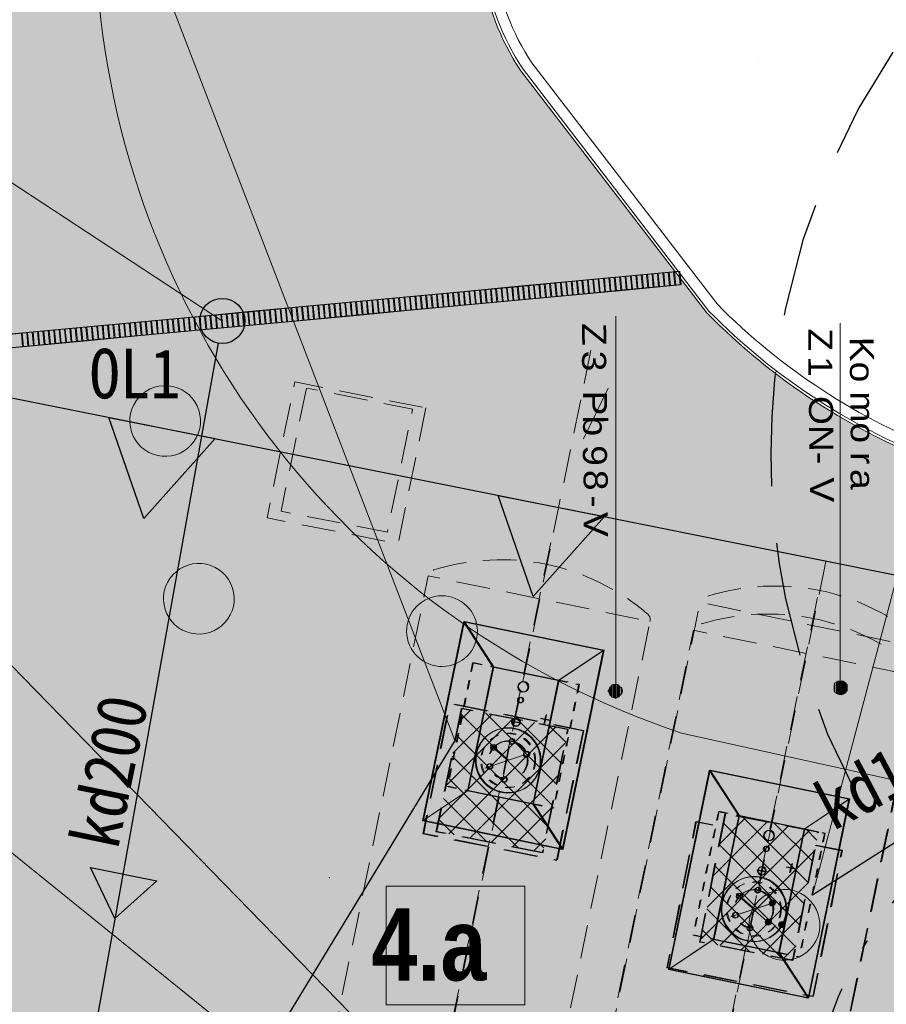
# Model space of a CAD drawing. Header units: metres. Extents: x -94 to 293, y -795 to -637.
# Tile 30 of 48: x 23 to 33, y -692 to -682. Entities that reach past the tile are written whole.
import ezdxf
from ezdxf.lldxf.tags import DXFTag
from ezdxf.xclip import XClip

# ---------------------------------------------------------------- set-up
doc = ezdxf.new("R2010")
doc.units = ezdxf.units.M
doc.header["$MEASUREMENT"] = 0
doc.header["$XCLIPFRAME"] = 0
for name, pattern in [('DASHDOT', [1, 0.5, -0.25, 0, -0.25]), ('DASHED', [0.01905, 0.0127, -0.00635]), ('Krawędzie ukryte drobniejsze kopia', [0.5625, 0.375, -0.1875])]:
    doc.linetypes.add(name, pattern=pattern)
for name, color, linetype, lineweight in [('0_Nr_pióra__1', 7, 'Continuous', 13), ('0_Nr_pióra__101', 7, 'Continuous', 5), ('0_Nr_pióra__16', 7, 'Continuous', 13), ('0_Nr_pióra__244', 7, 'Continuous', 20), ('__TECHNOLOGIA_100_Nr_pióra__1', 7, 'Continuous', 13), ('__TECHNOLOGIA_100_Nr_pióra__7', 7, 'Continuous', 13), ('__TECHNOLOGIA_100_Nr_pióra__9', 7, 'Continuous', 13), ('Mapa Poniatowa - do zatwierdzenia (3)_39_0_Nr_pióra__1', 7, 'Continuous', 13), ('ODLEGŁOŚCI BEZPIECZNE OD LPG', 1, 'DASHED', 30), ('ODLEGŁOŚCI BEZPIECZNE OD PALIW PŁYNNYCH', 30, 'DASHDOT', 30), ('PZT - strefy zagrożenia wybuchem_Nr_pióra__239', 6, 'Continuous', 13), ('PZT DRZEWA DO USUNIĘCIA _Nr_pióra__244', 7, 'Continuous', 20), ('PZT elementy dodatkowe_Nr_pióra__1', 7, 'Continuous', 13), ('PZT elementy dodatkowe_Nr_pióra__101', 7, 'Continuous', 5), ('PZT_Nr_pióra__1', 7, 'Continuous', 13), ('PZT_Nr_pióra__101', 7, 'Continuous', 5), ('PZT_Nr_pióra__176', 7, 'Continuous', 5), ('PZT_Nr_pióra__18', 9, 'Continuous', 13), ('PZT_Nr_pióra__21', 7, 'Continuous', 25), ('PZT_Nr_pióra__98', 154, 'Continuous', 13)]:
    doc.layers.add(name, color=color, linetype=linetype, lineweight=lineweight)
for name, color, linetype, lineweight, true_color in [('0_Nr_pióra__140', 7, 'Continuous', 13, 0x7e20ff), ('_e_elektryka_Nr_pióra__218', 7, 'Continuous', 15, 0xd90005), ('PZT DRZEWA DO USUNIĘCIA _Nr_pióra__220', 7, 'Continuous', 5, 0xd90005), ('PZT_i_KD', 7, 'Continuous', 30, 0x136734), ('PZT_Nr_pióra__201', 7, 'Continuous', 5, 0x595959)]:
    doc.layers.add(name, color=color, linetype=linetype, lineweight=lineweight, true_color=true_color)
doc.layers.add('IS_Węzeł_sieci_kanalizacyjnej_-_opisy', color=7, linetype='Continuous')
doc.layers.add('PZT MDCP', color=7, linetype='Continuous')
doc.styles.add('GENERATED_STYLE_3', font='txt')
doc.styles.add('GENERATED_STYLE_5', font='txt')
doc.styles.add('GENERATED_STYLE_9', font='msgothic.ttc')
tags = doc.linetypes.add('SOLID', pattern=[10, 10, 0]).pattern_tags.tags
tags[6:7] = [DXFTag(74, 4), DXFTag(75, 0), DXFTag(340, '0'), DXFTag(46, 0.0), DXFTag(50, 0.0), DXFTag(44, 0.0), DXFTag(45, 0.0)]
tags[4:5] = [DXFTag(74, 4), DXFTag(75, 0), DXFTag(340, '0'), DXFTag(46, 0.0), DXFTag(50, 0.0), DXFTag(44, 0.0), DXFTag(45, 0.0)]
doc.linetypes.add('Strzałki kopia', pattern='A,0,[1,PZT_dwg_01_20261.Shx,S=0.015873,R=0,X=0,Y=0],-2.5,0', length=2.5)
doc.dimstyles.new('GENERATED_STYLE__3', dxfattribs={"dimtxt": 0.18, "dimasz": 0.456, "dimexe": 0.18, "dimexo": 0.0625, "dimgap": 0.09, "dimtad": 0, "dimtih": 1, "dimtoh": 1, "dimdec": 4, "dimzin": 0, "dimdsep": 46, "dimcen": 0.09, "dimadec": 0, "dimazin": 0, "dimtfac": 1, "dimtdec": 4, "dimtmove": 0, "dimatfit": 3, "dimldrblk": 'ARROWHEAD_3', "dimfxl": 1, "dimtolj": 1, "dimtzin": 0, "dimarcsym": 0})
picture_1 = doc.add_image_def('image1.tif', size_in_pixel=(3509, 6496))
pattern_1 = [(45, (0.00959, 0.00436), (-0.141421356, 0.141421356), []), (135, (0.00959, 0.00436), (0.141421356, 0.141421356), [])]

# ---------------------------------------------------------------- blocks, each defined once
blk = doc.blocks.new('Rysunek_1_39', base_point=(43.899, -710.766))
at = {"layer": 'Mapa Poniatowa - do zatwierdzenia (3)_39_0_Nr_pióra__1'}
image = blk.add_image(picture_1, insert=(-93.597, -636.506), size_in_units=(148.519, 274.99), rotation=-90, dxfattribs=at)
image.set_boundary_path([(-0.5, -0.5), (3508.5, 6495.5)])
blk = doc.blocks.new('Etykieta_4', base_point=(28.203, -692.48))
at = {"layer": '0_Nr_pióra__140', "linetype": 'Continuous'}
for p, q in [((28.971, -691.16), (27.435, -691.16)), ((27.435, -691.16), (27.435, -692.478)), ((28.971, -692.478), (28.971, -691.16)), ((27.435, -692.478), (28.971, -692.478))]:
    blk.add_line(p, q, dxfattribs=at)
at = {"layer": '0_Nr_pióra__140', "insert": (28.203, -691.407), "char_height": 0.8, "attachment_point": 2, "style": 'GENERATED_STYLE_5'}
blk.add_mtext('\\A1;{\\pt0,140;\\fArial Narrow|b1|i0|c238|p34;4.a \\fArial Narrow|b1|i0|c238|p34;\\A1{\\H.66x;\\S^  ;}\\fArial Narrow|b1|i0|c238|p34;\\fArial Narrow|b1|i0|c238|p34;\\A1{\\H.66x;\\S^  ;}\\fArial Narrow|b1|i0|c238|p34;\\fArial Narrow|b1|i0|c238|p34;\\fArial Narrow|b1|i0|c238|p34;\\fArial Narrow|b1|i0|c238|p34;\\fArial Narrow|b1|i0|c238|p34;\\fArial Narrow|b1|i0|c238|p34;\\fArial Narrow|b1|i0|c238|p34;\\fArial Narrow|b1|i0|c238|p34;\\fArial Narrow|b1|i0|c238|p34;\\fArial Narrow|b1|i0|c238|p34;\\fArial Narrow|b1|i0|c238|p34;\\fArial Narrow|b1|i0|c238|p34;\\fArial Narrow|b1|i0|c238|p34;\\fArial Narrow|b1|i0|c238|p34;\\fArial Narrow|b1|i0|c238|p34;\\fArial Narrow|b1|i0|c238|p34;\\fArial Narrow|b1|i0|c238|p34;\\fArial Narrow|b1|i0|c238|p34;\\fArial Narrow|b1|i0|c238|p34;\\fArial Narrow|b1|i0|c238|p34;\\fArial Narrow|b1|i0|c238|p34;\\fArial Narrow|b1|i0|c238|p34;\\fArial Narrow|b1|i0|c238|p34;\\fArial Narrow|b1|i0|c238|p34;\\fArial Narrow|b1|i0|c238|p34;\\fArial Narrow|b1|i0|c238|p34;}', dxfattribs=at)
blk = doc.blocks.new('Etykieta_13', base_point=(34.193, -683.779))
at = {"layer": '0_Nr_pióra__101', "linetype": 'Continuous'}
for p, q in [((30.423, -673.046), (28.503, -673.046)), ((28.503, -673.046), (28.503, -674.282)), ((28.503, -673.046), (30.423, -673.046)), ((28.503, -674.282), (28.503, -673.046)), ((30.423, -674.282), (30.423, -673.046)), ((30.423, -673.046), (30.423, -674.282)), ((28.503, -674.282), (30.423, -674.282)), ((30.423, -674.282), (28.503, -674.282)), ((30.423, -674.282), (28.503, -674.282)), ((30.674, -674.282), (30.423, -674.282)), ((34.193, -683.779), (30.674, -674.282)), ((34.193, -683.779), (34.148, -683.298)), ((34.193, -683.779), (33.914, -683.385))]:
    blk.add_line(p, q, dxfattribs=at)
at = {"layer": '0_Nr_pióra__101', "insert": (29.463, -673.278), "char_height": 0.75, "attachment_point": 2, "style": 'GENERATED_STYLE_5'}
blk.add_mtext('\\A1;{\\pt0,101;\\fArial Narrow|b1|i0|c238|p34;i.1.1 \\fArial Narrow|b1|i0|c238|p34;\\A1{\\H.66x;\\S^  ;}\\fArial Narrow|b1|i0|c238|p34;\\fArial Narrow|b1|i0|c238|p34;\\A1{\\H.66x;\\S^  ;}\\fArial Narrow|b1|i0|c238|p34;\\fArial Narrow|b1|i0|c238|p34;\\fArial Narrow|b1|i0|c238|p34;\\fArial Narrow|b1|i0|c238|p34;\\fArial Narrow|b1|i0|c238|p34;\\fArial Narrow|b1|i0|c238|p34;\\fArial Narrow|b1|i0|c238|p34;\\fArial Narrow|b1|i0|c238|p34;\\fArial Narrow|b1|i0|c238|p34;\\fArial Narrow|b1|i0|c238|p34;\\fArial Narrow|b1|i0|c238|p34;\\fArial Narrow|b1|i0|c238|p34;\\fArial Narrow|b1|i0|c238|p34;\\fArial Narrow|b1|i0|c238|p34;\\fArial Narrow|b1|i0|c238|p34;\\fArial Narrow|b1|i0|c238|p34;\\fArial Narrow|b1|i0|c238|p34;\\fArial Narrow|b1|i0|c238|p34;\\fArial Narrow|b1|i0|c238|p34;\\fArial Narrow|b1|i0|c238|p34;\\fArial Narrow|b1|i0|c238|p34;\\fArial Narrow|b1|i0|c238|p34;\\fArial Narrow|b1|i0|c238|p34;\\fArial Narrow|b1|i0|c238|p34;\\fArial Narrow|b1|i0|c238|p34;\\fArial Narrow|b1|i0|c238|p34;}', dxfattribs=at)
blk = doc.blocks.new('ARROWHEAD_3')
at = {"color": 0, "linetype": 'Continuous', "lineweight": 0}
blk.add_line((0, 0), (-1, 0), dxfattribs=at)
at = {"color": 0, "linetype": 'Continuous', "lineweight": 0, "flags": 128}
blk.add_lwpolyline([(-1, 0.2679), (0, 0), (-1, -0.2679)], dxfattribs=at)

msp = doc.modelspace()

# ---------------------------------------------------------------- hatches: boundary and pattern name
at = {"layer": '__TECHNOLOGIA_100_Nr_pióra__1', "linetype": 'Continuous'}
for points in [[(31.738, -691.356, 1), (31.679, -691.343, 1)], [(31.738, -691.356, 1), (31.679, -691.343, 1)], [(31.748, -691.351, 1), (31.688, -691.339, 1)], [(31.695, -691.566, 1), (31.635, -691.554, 1)], [(31.695, -691.566, 1), (31.635, -691.554, 1)], [(31.705, -691.562, 1), (31.645, -691.55, 1)], [(31.842, -691.596, 1), (31.782, -691.584, 1)], [(31.842, -691.596, 1), (31.782, -691.584, 1)], [(31.852, -691.592, 1), (31.792, -691.58, 1)]]:
    msp.add_hatch(color=256, dxfattribs=at).paths.add_polyline_path(points)
at = {"layer": 'PZT - strefy zagrożenia wybuchem_Nr_pióra__239', "linetype": 'Continuous'}
h = msp.add_hatch(dxfattribs=at)
h.set_pattern_fill('Siatka_5x5_ukośna', color=256, scale=0.001, style=0, pattern_type=2)
h.set_pattern_definition(pattern_1)
h.paths.add_polyline_path([(27.995, -690.554), (29.172, -690.786), (29.452, -689.421), (28.275, -689.188)])
h = msp.add_hatch(dxfattribs=at)
h.set_pattern_fill('Siatka_5x5_ukośna', color=256, scale=0.001, style=0, pattern_type=2)
h.set_pattern_definition(pattern_1)
h.paths.add_polyline_path([(30.915, -691.777), (31.945, -691.981), (32.226, -690.558), (31.196, -690.355)])
at = {"layer": 'PZT DRZEWA DO USUNIĘCIA _Nr_pióra__220', "linetype": 'Continuous', "lineweight": 0, "true_color": 0xa20003}
for points in [[(24.611, -686.122, 1), (25.358, -685.885, 1)], [(24.984, -688.093, 1), (25.731, -687.856, 1)], [(27.679, -688.452, 1), (28.426, -688.215, 1)], [(31.474, -691.708, 1), (32.221, -691.471, 1)]]:
    msp.add_hatch(color=14, dxfattribs=at).paths.add_polyline_path(points)
at = {"layer": 'PZT DRZEWA DO USUNIĘCIA _Nr_pióra__244', "linetype": 'Continuous'}
for points in [[(24.876, -686.023, 1), (25.107, -685.983, 1)], [(25.249, -687.993, 1), (25.479, -687.954, 1)], [(27.944, -688.353, 1), (28.174, -688.313, 1)], [(31.739, -691.609, 1), (31.969, -691.569, 1)]]:
    msp.add_hatch(color=256, dxfattribs=at).paths.add_polyline_path(points)
at = {"layer": 'PZT_i_KD'}
msp.add_hatch(color=256, dxfattribs=at).paths.add_polyline_path([(24.425, -691.519), (24.892, -691.103), (24.156, -690.955)])
at = {"layer": 'PZT_Nr_pióra__18', "linetype": 'Continuous', "lineweight": 0, "true_color": 0x606060, "transparency": 33554508}
h = msp.add_hatch(color=251, dxfattribs=at)
h.paths.add_polyline_path([(18.29, -695.274), (20.231, -685.827, 0.034274), (20.378, -681.83), (19.977, -677.615), (19.791, -676.888), (28.952, -678.724), (28.605, -679.741, 0.232055), (28.926, -682.12), (30.987, -684.805, 0.108584), (33.551, -686.482, 0.02167), (37.226, -687.41), (52.234, -690.497), (52.423, -690.536, 0.133896), (55.516, -689.796), (60.22, -686.318, 0.152322), (61.077, -685.165), (68.207, -686.595), (68.049, -687.367), (67.921, -687.476), (67.628, -687.732, 0.007662), (66.8, -688.48, 0.005567), (66.173, -689.078), (66.005, -689.243, 0.017405), (65.696, -689.561, 0.023469), (65.033, -690.353, 0.005902), (64.878, -690.562, 0.05924), (63.612, -692.835, 0.021782), (63.293, -693.721), (60.877, -705.482), (59.871, -710.38), (56.344, -709.656), (56.996, -706.482, 0.961191), (56.017, -706.281), (55.365, -709.454), (51.838, -708.73), (50.832, -713.628), (47.306, -712.903), (49.157, -703.891, 0.352559), (48.594, -702.966), (32.617, -699.677, 0.414214), (31.615, -700.332), (30.778, -704.404), (17.456, -701.667), (18.462, -696.769)])
h.paths.add_polyline_path([(34.113, -697.511), (35.602, -690.262), (47.063, -692.616), (45.574, -699.865)], flags=0)
h = msp.add_hatch(color=251, dxfattribs=at)
h.paths.add_polyline_path([(18.29, -695.274), (20.231, -685.827, 0.034274), (20.378, -681.83), (19.977, -677.615), (19.791, -676.888), (28.952, -678.724), (28.605, -679.741, 0.232055), (28.926, -682.12), (30.987, -684.805, 0.108584), (33.551, -686.482, 0.02167), (37.226, -687.41), (52.234, -690.497), (52.423, -690.536, 0.133896), (55.516, -689.796), (60.22, -686.318, 0.152322), (61.077, -685.165), (68.207, -686.595), (68.049, -687.367), (67.921, -687.476), (67.628, -687.732, 0.007662), (66.8, -688.48, 0.005567), (66.173, -689.078), (66.005, -689.243, 0.017405), (65.696, -689.561, 0.023469), (65.033, -690.353, 0.005902), (64.878, -690.562, 0.05924), (63.612, -692.835, 0.021782), (63.293, -693.721), (60.877, -705.482), (57.35, -704.758), (56.996, -706.482, 0.961191), (56.017, -706.281), (56.371, -704.557), (49.318, -703.108), (49.157, -703.891, 0.352559), (48.594, -702.966), (32.617, -699.677, 0.414214), (31.615, -700.332), (31.784, -699.506), (18.315, -696.739)])
h.paths.add_polyline_path([(34.113, -697.511), (35.602, -690.262), (47.063, -692.616), (45.574, -699.865)], flags=0)

# ---------------------------------------------------------------- linework, layer by layer
at = {"layer": '0_Nr_pióra__101', "linetype": 'Continuous', "flags": 128}
for points in [[(29.926, -689.058), (29.926, -688.939)], [(29.934, -689.058), (29.934, -688.93)], [(29.934, -689.067), (29.934, -688.93)], [(29.951, -689.067), (29.951, -688.922)], [(29.96, -689.067), (29.96, -688.922)], [(29.968, -689.075), (29.968, -688.922)], [(29.977, -689.075), (29.977, -688.922)], [(29.977, -689.075), (29.977, -688.922)], [(29.994, -689.067), (29.994, -688.922)], [(30.002, -689.067), (30.002, -688.93)], [(30.011, -689.067), (30.011, -688.93)], [(30.019, -689.058), (30.019, -688.939)], [(32.405, -689.015), (32.405, -688.913)], [(32.405, -688.998), (32.405, -688.922)], [(32.423, -689.024), (32.423, -688.905)], [(32.431, -689.024), (32.431, -688.896)], [(32.44, -689.033), (32.44, -688.896)], [(32.448, -689.033), (32.448, -688.888)], [(32.457, -689.033), (32.457, -688.888)], [(32.465, -689.041), (32.465, -688.888)], [(32.474, -689.041), (32.474, -688.888)], [(32.482, -689.033), (32.482, -688.888)], [(32.491, -689.033), (32.491, -688.888)], [(32.499, -689.033), (32.499, -688.896)], [(32.508, -689.024), (32.508, -688.896)], [(32.516, -689.024), (32.516, -688.905)], [(32.525, -689.015), (32.525, -688.913)], [(32.533, -689.007), (32.533, -688.922)], [(32.542, -688.981), (32.542, -688.939)], [(29.892, -689.007), (29.892, -688.99)], [(29.909, -689.033), (29.909, -688.964)], [(29.917, -689.05), (29.917, -688.947)], [(30.019, -689.05), (30.019, -688.947)], [(30.036, -689.041), (30.036, -688.956)], [(30.045, -689.024), (30.045, -688.973)], [(32.397, -688.981), (32.397, -688.947)]]:
    msp.add_lwpolyline(points, dxfattribs=at)
at = {"layer": '0_Nr_pióra__16', "linetype": 'Continuous'}
for p, q in [((30.509, -684.358), (30.523, -684.508)), ((30.559, -684.357), (30.573, -684.507)), ((30.568, -684.353), (30.583, -684.502)), ((30.619, -684.352), (30.633, -684.501)), ((30.628, -684.347), (30.642, -684.497)), ((29.314, -684.471), (29.328, -684.62)), ((29.364, -684.47), (29.378, -684.619)), ((29.374, -684.465), (29.388, -684.615)), ((29.424, -684.464), (29.438, -684.613)), ((29.433, -684.46), (29.448, -684.609)), ((29.543, -684.453), (29.557, -684.602)), ((29.553, -684.448), (29.567, -684.598)), ((29.603, -684.447), (29.617, -684.596)), ((29.613, -684.443), (29.627, -684.592)), ((29.663, -684.442), (29.677, -684.591)), ((29.672, -684.437), (29.686, -684.586)), ((29.723, -684.436), (29.737, -684.585)), ((29.732, -684.432), (29.746, -684.581)), ((29.782, -684.43), (29.796, -684.58)), ((29.792, -684.426), (29.806, -684.575)), ((29.842, -684.425), (29.856, -684.574)), ((29.852, -684.42), (29.866, -684.57)), ((29.902, -684.419), (29.916, -684.568)), ((29.911, -684.415), (29.925, -684.564)), ((29.962, -684.413), (29.976, -684.563)), ((29.971, -684.409), (29.985, -684.558)), ((30.021, -684.408), (30.035, -684.557)), ((30.031, -684.403), (30.045, -684.553)), ((30.141, -684.397), (30.155, -684.546)), ((30.15, -684.392), (30.164, -684.542)), ((30.2, -684.391), (30.215, -684.54)), ((30.21, -684.387), (30.224, -684.536)), ((30.26, -684.385), (30.274, -684.535)), ((30.27, -684.381), (30.284, -684.53)), ((30.32, -684.38), (30.334, -684.529)), ((30.33, -684.375), (30.344, -684.525)), ((30.38, -684.374), (30.394, -684.523)), ((30.389, -684.37), (30.403, -684.519)), ((30.439, -684.368), (30.453, -684.518)), ((30.449, -684.364), (30.463, -684.513)), ((30.499, -684.363), (30.513, -684.512)), ((28.179, -684.578), (28.193, -684.727)), ((28.229, -684.576), (28.243, -684.726)), ((28.239, -684.572), (28.253, -684.721)), ((28.349, -684.565), (28.363, -684.715)), ((28.358, -684.561), (28.372, -684.71)), ((28.408, -684.56), (28.422, -684.709)), ((28.418, -684.555), (28.432, -684.705)), ((28.468, -684.554), (28.482, -684.703)), ((28.478, -684.55), (28.492, -684.699)), ((28.528, -684.548), (28.542, -684.698)), ((28.537, -684.544), (28.551, -684.693)), ((28.588, -684.543), (28.602, -684.692)), ((28.597, -684.538), (28.611, -684.688)), ((28.647, -684.537), (28.661, -684.686)), ((28.657, -684.533), (28.671, -684.682)), ((28.707, -684.531), (28.721, -684.681)), ((28.717, -684.527), (28.731, -684.676)), ((28.767, -684.526), (28.781, -684.675)), ((28.776, -684.521), (28.79, -684.671)), ((28.827, -684.52), (28.841, -684.67)), ((28.836, -684.516), (28.85, -684.665)), ((28.946, -684.509), (28.96, -684.658)), ((28.956, -684.505), (28.97, -684.654)), ((29.006, -684.503), (29.02, -684.653)), ((29.015, -684.499), (29.029, -684.648)), ((29.065, -684.498), (29.08, -684.647)), ((29.075, -684.493), (29.089, -684.643)), ((29.125, -684.492), (29.139, -684.641)), ((29.135, -684.488), (29.149, -684.637)), ((29.185, -684.486), (29.199, -684.636)), ((29.195, -684.482), (29.209, -684.631)), ((29.245, -684.481), (29.259, -684.63)), ((29.254, -684.476), (29.268, -684.626)), ((29.304, -684.475), (29.318, -684.625)), ((27.034, -684.689), (27.048, -684.838)), ((27.044, -684.684), (27.058, -684.834)), ((27.154, -684.678), (27.168, -684.827)), ((27.163, -684.673), (27.178, -684.823)), ((27.214, -684.672), (27.228, -684.821)), ((27.223, -684.668), (27.237, -684.817)), ((27.273, -684.666), (27.287, -684.816)), ((27.283, -684.662), (27.297, -684.811)), ((27.333, -684.661), (27.347, -684.81)), ((27.343, -684.656), (27.357, -684.806)), ((27.393, -684.655), (27.407, -684.804)), ((27.402, -684.651), (27.416, -684.8)), ((27.453, -684.649), (27.467, -684.799)), ((27.462, -684.645), (27.476, -684.794)), ((27.512, -684.644), (27.526, -684.793)), ((27.522, -684.639), (27.536, -684.789)), ((27.572, -684.638), (27.586, -684.788)), ((27.582, -684.634), (27.596, -684.783)), ((27.632, -684.633), (27.646, -684.782)), ((27.641, -684.628), (27.655, -684.778)), ((27.751, -684.621), (27.765, -684.771)), ((27.761, -684.617), (27.775, -684.766)), ((27.811, -684.616), (27.825, -684.765)), ((27.821, -684.611), (27.835, -684.761)), ((27.871, -684.61), (27.885, -684.759)), ((27.88, -684.606), (27.894, -684.755)), ((27.93, -684.605), (27.945, -684.754)), ((27.94, -684.6), (27.954, -684.749)), ((27.99, -684.599), (28.004, -684.748)), ((28, -684.595), (28.014, -684.744)), ((28.05, -684.593), (28.064, -684.743)), ((28.06, -684.589), (28.074, -684.738)), ((28.11, -684.588), (28.124, -684.737)), ((28.119, -684.583), (28.133, -684.733)), ((28.169, -684.582), (28.183, -684.731)), ((25.849, -684.797), (25.863, -684.946)), ((25.959, -684.79), (25.973, -684.939)), ((25.969, -684.786), (25.983, -684.935)), ((26.019, -684.784), (26.033, -684.934)), ((26.029, -684.78), (26.043, -684.929)), ((26.079, -684.779), (26.093, -684.928)), ((26.088, -684.774), (26.102, -684.924)), ((26.138, -684.773), (26.152, -684.922)), ((26.148, -684.769), (26.162, -684.918)), ((26.198, -684.768), (26.212, -684.917)), ((26.208, -684.763), (26.222, -684.912)), ((26.258, -684.762), (26.272, -684.911)), ((26.267, -684.758), (26.282, -684.907)), ((26.318, -684.756), (26.332, -684.906)), ((26.327, -684.752), (26.341, -684.901)), ((26.377, -684.751), (26.391, -684.9)), ((26.387, -684.746), (26.401, -684.896)), ((26.437, -684.745), (26.451, -684.894)), ((26.447, -684.741), (26.461, -684.89)), ((26.557, -684.734), (26.571, -684.883)), ((26.566, -684.729), (26.58, -684.879)), ((26.616, -684.728), (26.63, -684.878)), ((26.626, -684.724), (26.64, -684.873)), ((26.676, -684.723), (26.69, -684.872)), ((26.686, -684.718), (26.7, -684.868)), ((26.736, -684.717), (26.75, -684.866)), ((26.745, -684.713), (26.759, -684.862)), ((26.795, -684.711), (26.81, -684.861)), ((26.805, -684.707), (26.819, -684.856)), ((26.855, -684.706), (26.869, -684.855)), ((26.865, -684.701), (26.879, -684.851)), ((26.915, -684.7), (26.929, -684.849)), ((26.925, -684.696), (26.939, -684.845)), ((26.975, -684.694), (26.989, -684.844)), ((26.984, -684.69), (26.998, -684.839)), ((24.764, -684.902), (24.779, -685.052)), ((24.774, -684.898), (24.788, -685.047)), ((24.824, -684.897), (24.838, -685.046)), ((24.834, -684.892), (24.848, -685.042)), ((24.884, -684.891), (24.898, -685.041)), ((24.894, -684.887), (24.908, -685.036)), ((24.944, -684.886), (24.958, -685.035)), ((24.953, -684.881), (24.967, -685.031)), ((25.003, -684.88), (25.017, -685.029)), ((25.013, -684.876), (25.027, -685.025)), ((25.063, -684.874), (25.077, -685.024)), ((25.073, -684.87), (25.087, -685.019)), ((25.123, -684.869), (25.137, -685.018)), ((25.132, -684.864), (25.147, -685.014)), ((25.183, -684.863), (25.197, -685.012)), ((25.192, -684.859), (25.206, -685.008)), ((25.242, -684.857), (25.256, -685.007)), ((25.252, -684.853), (25.266, -685.002)), ((25.362, -684.846), (25.376, -684.996)), ((25.371, -684.842), (25.385, -684.991)), ((25.422, -684.841), (25.436, -684.99)), ((25.431, -684.836), (25.445, -684.986)), ((25.481, -684.835), (25.495, -684.984)), ((25.491, -684.831), (25.505, -684.98)), ((25.541, -684.829), (25.555, -684.979)), ((25.551, -684.825), (25.565, -684.974)), ((25.601, -684.824), (25.615, -684.973)), ((25.61, -684.819), (25.624, -684.969)), ((25.661, -684.818), (25.675, -684.967)), ((25.67, -684.814), (25.684, -684.963)), ((25.72, -684.812), (25.734, -684.962)), ((25.73, -684.808), (25.744, -684.957)), ((25.78, -684.807), (25.794, -684.956)), ((25.79, -684.802), (25.804, -684.952)), ((25.84, -684.801), (25.854, -684.951)), ((23.57, -685.015), (23.584, -685.164)), ((23.579, -685.01), (23.593, -685.16)), ((23.629, -685.009), (23.644, -685.159)), ((23.639, -685.005), (23.653, -685.154)), ((23.689, -685.004), (23.703, -685.153)), ((23.699, -684.999), (23.713, -685.149)), ((23.749, -684.998), (23.763, -685.147)), ((23.759, -684.994), (23.773, -685.143)), ((23.809, -684.992), (23.823, -685.142)), ((23.818, -684.988), (23.832, -685.137)), ((23.868, -684.987), (23.882, -685.136)), ((23.878, -684.982), (23.892, -685.132)), ((23.928, -684.981), (23.942, -685.13)), ((23.938, -684.977), (23.952, -685.126)), ((23.988, -684.975), (24.002, -685.125)), ((23.997, -684.971), (24.012, -685.12)), ((24.048, -684.97), (24.062, -685.119)), ((24.057, -684.965), (24.071, -685.115)), ((24.167, -684.959), (24.181, -685.108)), ((24.177, -684.954), (24.191, -685.104)), ((24.227, -684.953), (24.241, -685.102)), ((24.236, -684.949), (24.25, -685.098)), ((24.287, -684.947), (24.301, -685.097)), ((24.296, -684.943), (24.31, -685.092)), ((24.346, -684.942), (24.36, -685.091)), ((24.356, -684.937), (24.37, -685.087)), ((24.406, -684.936), (24.42, -685.085)), ((24.416, -684.932), (24.43, -685.081)), ((24.466, -684.931), (24.48, -685.08)), ((24.475, -684.926), (24.489, -685.075)), ((24.526, -684.925), (24.54, -685.074)), ((24.535, -684.921), (24.549, -685.07)), ((24.585, -684.919), (24.599, -685.069)), ((24.595, -684.915), (24.609, -685.064)), ((24.645, -684.914), (24.659, -685.063)), ((24.655, -684.909), (24.669, -685.059)), ((23.391, -685.032), (23.405, -685.181)), ((23.4, -685.027), (23.414, -685.177)), ((23.45, -685.026), (23.464, -685.175)), ((23.46, -685.022), (23.474, -685.171))]:
    msp.add_line(p, q, dxfattribs=at)
at = {"layer": '0_Nr_pióra__16', "linetype": 'Continuous', "flags": 128}
for points in [[(30.095, -684.552), (30.692, -684.495), (30.678, -684.346), (30.081, -684.402)], [(30.105, -684.547), (30.702, -684.491), (30.688, -684.342), (30.091, -684.398)], [(28.9, -684.664), (29.498, -684.608), (29.484, -684.458), (28.886, -684.515)], [(28.91, -684.66), (29.507, -684.603), (29.493, -684.454), (28.896, -684.51)], [(29.498, -684.608), (30.095, -684.552), (30.081, -684.402), (29.484, -684.458)], [(29.507, -684.603), (30.105, -684.547), (30.091, -684.398), (29.493, -684.454)], [(27.706, -684.776), (28.303, -684.72), (28.289, -684.571), (27.692, -684.627)], [(27.715, -684.772), (28.313, -684.716), (28.298, -684.566), (27.701, -684.623)], [(28.303, -684.72), (28.9, -684.664), (28.886, -684.515), (28.289, -684.571)], [(28.313, -684.716), (28.91, -684.66), (28.896, -684.51), (28.298, -684.566)], [(26.511, -684.889), (27.108, -684.833), (27.094, -684.683), (26.497, -684.739)], [(26.52, -684.884), (27.118, -684.828), (27.104, -684.679), (26.506, -684.735)], [(27.108, -684.833), (27.706, -684.776), (27.692, -684.627), (27.094, -684.683)], [(27.118, -684.828), (27.715, -684.772), (27.701, -684.623), (27.104, -684.679)], [(25.316, -685.001), (25.914, -684.945), (25.899, -684.796), (25.302, -684.852)], [(25.326, -684.997), (25.923, -684.941), (25.909, -684.791), (25.312, -684.847)], [(25.914, -684.945), (26.511, -684.889), (26.497, -684.739), (25.899, -684.796)], [(25.923, -684.941), (26.52, -684.884), (26.506, -684.735), (25.909, -684.791)], [(24.131, -685.109), (24.728, -685.053), (24.714, -684.904), (24.117, -684.96)], [(24.719, -685.057), (25.316, -685.001), (25.302, -684.852), (24.705, -684.908)], [(24.728, -685.053), (25.326, -684.997), (25.312, -684.847), (24.714, -684.904)], [(22.936, -685.222), (23.534, -685.165), (23.52, -685.016), (22.922, -685.072)], [(23.524, -685.17), (24.121, -685.114), (24.107, -684.964), (23.51, -685.02)], [(23.534, -685.165), (24.131, -685.109), (24.117, -684.96), (23.52, -685.016)], [(24.121, -685.114), (24.719, -685.057), (24.705, -684.908), (24.107, -684.964)], [(22.927, -685.226), (23.524, -685.17), (23.51, -685.02), (22.913, -685.077)]]:
    msp.add_lwpolyline(points, close=True, dxfattribs=at)
at = {"layer": '0_Nr_pióra__244', "linetype": 'Continuous', "flags": 128}
for points in [[(29.977, -688.99), (29.977, -684.84)], [(32.465, -688.956), (32.465, -684.917)], [(29.892, -685.641), (29.619, -686.203)], [(29.934, -688.93), (29.926, -688.947)], [(29.977, -688.922), (29.934, -688.93)], [(30.002, -688.93), (29.977, -688.922)], [(30.019, -688.947), (30.002, -688.93)], [(32.405, -688.905), (32.397, -688.93)], [(32.397, -688.93), (32.397, -688.964)], [(32.44, -688.888), (32.405, -688.905)], [(32.474, -688.888), (32.44, -688.888)], [(32.499, -688.888), (32.474, -688.888)], [(32.525, -688.905), (32.499, -688.888)], [(32.542, -688.93), (32.525, -688.905)], [(32.542, -688.964), (32.542, -688.93)], [(29.909, -688.964), (29.892, -688.998)], [(29.892, -688.998), (29.909, -689.024)], [(29.926, -688.947), (29.909, -688.964)], [(29.909, -689.024), (29.926, -689.05)], [(29.926, -689.05), (29.934, -689.067)], [(30.002, -689.067), (30.019, -689.05)], [(30.045, -688.964), (30.019, -688.947)], [(30.019, -689.05), (30.045, -689.024)], [(30.054, -688.998), (30.045, -688.964)], [(30.045, -689.024), (30.054, -688.998)], [(32.397, -688.964), (32.397, -688.99)], [(32.397, -688.99), (32.405, -689.015)], [(32.405, -689.015), (32.44, -689.033)], [(32.44, -689.033), (32.474, -689.041)], [(32.474, -689.041), (32.499, -689.033)], [(32.499, -689.033), (32.525, -689.015)], [(32.525, -689.015), (32.542, -688.99)], [(32.542, -688.99), (32.542, -688.964)], [(29.934, -689.067), (29.977, -689.075)], [(29.977, -689.075), (30.002, -689.067)], [(29.977, -689.075), (29.977, -689.084)]]:
    msp.add_lwpolyline(points, dxfattribs=at)
at = {"layer": '__TECHNOLOGIA_100_Nr_pióra__1', "linetype": 'Continuous'}
for centre in [(28.985, -689.701), (28.994, -689.696), (31.708, -691.35), (31.718, -691.345), (31.665, -691.56), (31.675, -691.556), (31.812, -691.59), (31.822, -691.586)]:
    msp.add_circle(centre, 0.0305, dxfattribs=at)
at = {"layer": '__TECHNOLOGIA_100_Nr_pióra__7', "linetype": 'Continuous'}
for p, q in [((28.29, -688.231), (27.838, -690.435)), ((28.3, -688.227), (27.847, -690.431)), ((28.29, -688.231), (29.838, -688.549)), ((28.616, -688.732), (28.29, -688.231)), ((28.3, -688.227), (29.848, -688.545)), ((28.625, -688.728), (28.3, -688.227)), ((29.341, -688.881), (29.838, -688.549)), ((29.35, -688.877), (29.848, -688.545)), ((29.838, -688.549), (29.385, -690.753)), ((29.848, -688.545), (29.395, -690.749)), ((28.344, -690.099), (28.625, -688.728)), ((28.626, -688.728), (29.351, -688.877)), ((28.334, -690.103), (28.616, -688.732)), ((28.616, -688.732), (29.341, -688.881)), ((29.059, -690.252), (29.341, -688.881)), ((29.068, -690.248), (29.35, -688.877)), ((31.014, -689.88), (30.562, -692.084)), ((31.024, -689.876), (30.571, -692.08)), ((31.014, -689.88), (32.562, -690.198)), ((31.34, -690.381), (31.014, -689.88)), ((31.024, -689.876), (32.572, -690.194)), ((31.349, -690.377), (31.024, -689.876)), ((27.838, -690.435), (28.335, -690.104)), ((27.847, -690.431), (28.344, -690.099)), ((28.335, -690.104), (29.059, -690.252)), ((28.344, -690.099), (29.069, -690.248)), ((29.385, -690.753), (29.059, -690.252)), ((29.395, -690.749), (29.069, -690.248)), ((32.065, -690.53), (32.562, -690.198)), ((32.074, -690.525), (32.572, -690.194)), ((32.562, -690.198), (32.109, -692.402)), ((32.572, -690.194), (32.119, -692.398)), ((27.838, -690.435), (29.385, -690.753)), ((27.847, -690.431), (29.395, -690.749)), ((31.058, -691.752), (31.34, -690.381)), ((31.068, -691.748), (31.349, -690.377)), ((31.34, -690.381), (32.065, -690.53)), ((31.35, -690.377), (32.075, -690.526)), ((31.783, -691.901), (32.065, -690.53)), ((31.792, -691.897), (32.074, -690.525)), ((30.562, -692.084), (31.058, -691.752)), ((30.571, -692.08), (31.068, -691.748)), ((31.058, -691.752), (31.783, -691.901)), ((31.068, -691.748), (31.793, -691.897)), ((32.109, -692.402), (31.783, -691.901)), ((32.119, -692.398), (31.793, -691.897)), ((30.562, -692.084), (32.109, -692.402)), ((30.571, -692.08), (32.119, -692.398))]:
    msp.add_line(p, q, dxfattribs=at)
at = {"layer": '__TECHNOLOGIA_100_Nr_pióra__7', "linetype": 'DASHED'}
for p, q in [((28.391, -688.686), (28.109, -690.057)), ((28.401, -688.682), (28.119, -690.053)), ((28.391, -688.686), (28.616, -688.732)), ((28.401, -688.682), (28.626, -688.728)), ((29.566, -688.927), (29.285, -690.299)), ((29.576, -688.923), (29.294, -690.294)), ((29.341, -688.881), (29.566, -688.927)), ((29.351, -688.877), (29.576, -688.923)), ((28.109, -690.057), (28.335, -690.104)), ((28.119, -690.053), (28.344, -690.099)), ((29.059, -690.252), (29.285, -690.299)), ((29.069, -690.248), (29.294, -690.294)), ((31.115, -690.335), (30.833, -691.706)), ((31.124, -690.33), (30.843, -691.702)), ((31.115, -690.335), (31.34, -690.381)), ((31.124, -690.33), (31.35, -690.377)), ((32.29, -690.576), (32.009, -691.948)), ((32.3, -690.572), (32.018, -691.943)), ((32.065, -690.53), (32.29, -690.576)), ((32.075, -690.526), (32.3, -690.572)), ((30.833, -691.706), (31.058, -691.752)), ((30.843, -691.702), (31.068, -691.748)), ((31.783, -691.901), (32.009, -691.948)), ((31.793, -691.897), (32.018, -691.943))]:
    msp.add_line(p, q, dxfattribs=at)
at = {"layer": '__TECHNOLOGIA_100_Nr_pióra__7', "linetype": 'DASHDOT'}
for p, q in [((28.921, -689.355), (28.818, -689.334)), ((28.931, -689.351), (28.828, -689.33)), ((28.587, -689.596), (28.781, -689.769)), ((28.597, -689.592), (28.791, -689.764)), ((28.956, -689.71), (28.528, -689.853)), ((28.965, -689.706), (28.537, -689.848)), ((29.027, -689.687), (29.014, -689.691)), ((29.037, -689.682), (29.023, -689.687)), ((31.645, -691.004), (31.542, -690.983)), ((31.655, -691), (31.552, -690.979)), ((31.311, -691.245), (31.706, -691.596)), ((31.321, -691.241), (31.514, -691.413)), ((31.751, -691.336), (31.737, -691.34)), ((31.761, -691.331), (31.747, -691.336)), ((31.68, -691.359), (31.252, -691.502)), ((31.689, -691.355), (31.261, -691.497))]:
    msp.add_line(p, q, dxfattribs=at)
at = {"layer": '__TECHNOLOGIA_100_Nr_pióra__7', "linetype": 'Continuous'}
for centre, radius in [((28.948, -688.953), 0.057), ((28.958, -688.949), 0.057), ((28.918, -689.099), 0.03), ((28.928, -689.095), 0.03), ((28.868, -689.344), 0.045), ((28.877, -689.34), 0.045), ((28.781, -689.769), 0.36), ((28.79, -689.764), 0.36), ((28.62, -689.626), 0.0305), ((28.629, -689.621), 0.0305), ((28.824, -689.558), 0.03), ((28.833, -689.554), 0.03), ((28.577, -689.836), 0.0305), ((28.586, -689.832), 0.0305), ((28.737, -689.979), 0.03), ((28.747, -689.975), 0.03), ((31.672, -690.602), 0.057), ((31.681, -690.598), 0.057), ((31.642, -690.748), 0.03), ((31.652, -690.744), 0.03), ((31.592, -690.993), 0.045), ((31.601, -690.989), 0.045), ((31.548, -691.207), 0.03), ((31.557, -691.202), 0.03), ((31.344, -691.275), 0.0305), ((31.353, -691.27), 0.0305), ((31.3, -691.485), 0.0305), ((31.31, -691.481), 0.0305), ((31.461, -691.628), 0.03), ((31.471, -691.624), 0.03)]:
    msp.add_circle(centre, radius, dxfattribs=at)
at = {"layer": '__TECHNOLOGIA_100_Nr_pióra__7', "linetype": 'DASHED'}
for centre in [(28.78, -689.769), (28.79, -689.764), (31.504, -691.418), (31.514, -691.413)]:
    msp.add_circle(centre, 0.3, dxfattribs=at)
at = {"layer": '__TECHNOLOGIA_100_Nr_pióra__7', "linetype": 'DASHDOT'}
for centre, start, end in [((28.781, -689.769), 26.5922, 10.3092), ((28.791, -689.764), 26.5922, 10.3092), ((31.505, -691.417), 26.5922, 310.1904), ((31.514, -691.413), 26.5922, 310.1904), ((31.505, -691.417), 326.4734, 10.3092), ((31.514, -691.413), 326.4734, 10.3092)]:
    msp.add_arc(centre, 0.215, start, end, dxfattribs=at)
at = {"layer": '__TECHNOLOGIA_100_Nr_pióra__7', "linetype": 'Continuous'}
for centre in [(31.504, -691.417), (31.514, -691.413)]:
    msp.add_arc(centre, 0.36, 335.4311, 325.888, dxfattribs=at)
at = {"layer": '__TECHNOLOGIA_100_Nr_pióra__9', "linetype": 'DASHDOT'}
for p, q in [((28.942, -689.911), (28.942, -689.911)), ((28.951, -689.907), (28.951, -689.907))]:
    msp.add_line(p, q, dxfattribs=at)
at = {"layer": '_e_elektryka_Nr_pióra__218', "linetype": 'Continuous'}
msp.add_line((31.555, -681.983), (31.555, -681.983), dxfattribs=at)
at = {"layer": 'IS_Węzeł_sieci_kanalizacyjnej_-_opisy', "linetype": 'SOLID', "lineweight": 20, "ltscale": 10}
for p, q in [((21.76, -672.812), (28.193, -689.547)), ((36.595, -674.488), (32.159, -691.258)), ((13.374, -676.853), (25.619, -684.895)), ((14.103, -679.295), (30.968, -696.604)), ((13.497, -682.888), (32.653, -698.357))]:
    msp.add_line(p, q, dxfattribs=at)
at = {"layer": 'ODLEGŁOŚCI BEZPIECZNE OD LPG', "ltscale": 100}
msp.add_circle((39.7, -686.364), 8, dxfattribs=at)
at = {"layer": 'ODLEGŁOŚCI BEZPIECZNE OD PALIW PŁYNNYCH', "ltscale": 2}
msp.add_circle((37.052, -694.33), 5, dxfattribs=at)
at = {"layer": 'PZT DRZEWA DO USUNIĘCIA _Nr_pióra__244', "linetype": 'Continuous', "flags": 128}
for points in [[(24.611, -686.122, 1), (25.358, -685.885, 1)], [(24.984, -688.093, 1), (25.731, -687.856, 1)], [(27.679, -688.452, 1), (28.426, -688.215, 1)], [(31.474, -691.708, 1), (32.221, -691.471, 1)]]:
    msp.add_lwpolyline(points, format="xyb", close=True, dxfattribs=at)
at = {"layer": 'PZT elementy dodatkowe_Nr_pióra__1', "linetype": 'Krawędzie ukryte drobniejsze kopia', "flags": 128}
for points in [[(29.257, -687.349), (26.967, -698.494)], [(32.215, -687.957), (29.926, -699.102)]]:
    msp.add_lwpolyline(points, dxfattribs=at)
for points in [[(30.357, -688.226, 0.314354), (30.324, -688.136, 0.124498), (29.207, -687.591, 0.123601), (27.962, -687.654, 0.254708), (27.9, -687.721)], [(33.336, -688.837, 0.12929), (33.284, -688.737, 0.124498), (32.167, -688.192, 0.123601), (30.922, -688.255, 0.254708), (30.838, -688.322)]]:
    msp.add_lwpolyline(points, format="xyb", dxfattribs=at)
for points in [[(28.345, -698.021), (30.357, -688.226), (27.9, -687.721), (25.888, -697.516)], [(31.329, -698.609), (33.336, -688.837), (30.838, -688.324), (28.831, -698.096)]]:
    msp.add_lwpolyline(points, close=True, dxfattribs=at)
at = {"layer": 'PZT elementy dodatkowe_Nr_pióra__101', "linetype": 'Krawędzie ukryte drobniejsze kopia', "flags": 128}
for points in [[(29.703, -685.219), (26.977, -698.49)], [(32.306, -687.56), (29.961, -698.972)]]:
    msp.add_lwpolyline(points, dxfattribs=at)
msp.add_lwpolyline([(33.409, -688.527, 0.12929), (33.356, -688.427, 0.124498), (32.24, -687.882, 0.123601), (30.994, -687.945, 0.254708), (30.91, -688.012)], format="xyb", dxfattribs=at)
msp.add_lwpolyline([(31.339, -698.605), (33.409, -688.527), (30.911, -688.014), (28.841, -698.092)], close=True, dxfattribs=at)
at = {"layer": 'PZT_i_KD'}
for p, q in [((25.573, -685.14), (23.393, -697.297)), ((28.193, -689.547), (23.466, -697.325)), ((32.159, -691.258), (34.487, -689.766))]:
    msp.add_line(p, q, dxfattribs=at)
msp.add_lwpolyline([(24.892, -691.103), (24.425, -691.519), (24.156, -690.955), (24.892, -691.103)], dxfattribs=at)
msp.add_circle((25.617, -684.894), 0.25, dxfattribs=at)
at = {"layer": 'PZT_Nr_pióra__1', "linetype": 'Continuous', "flags": 128}
for points in [[(42.069, -688.407), (37.488, -687.465, -0.020549), (33.573, -686.49, -0.108692), (30.987, -684.805), (28.926, -682.12, -0.232055), (28.605, -679.741), (28.952, -678.724)], [(42.075, -688.377), (37.494, -687.436, -0.020544), (33.583, -686.462, -0.108587), (31.01, -684.785), (28.95, -682.102, -0.23195), (28.634, -679.75), (28.982, -678.73)], [(42.099, -688.26), (37.519, -687.318, -0.02052), (33.621, -686.348, -0.10816), (31.101, -684.706), (29.048, -682.032, -0.231514), (28.747, -679.789), (29.1, -678.754)]]:
    msp.add_lwpolyline(points, format="xyb", dxfattribs=at)
at = {"layer": 'PZT_Nr_pióra__101', "linetype": 'Krawędzie ukryte drobniejsze kopia', "flags": 128}
for points in [[(27.873, -685.858), (27.566, -687.365), (26.113, -687.077), (26.421, -685.571)], [(26.55, -685.638), (26.269, -687.004), (27.447, -687.236), (27.727, -685.871)], [(29.615, -689.438), (29.321, -690.875), (27.84, -690.581), (28.135, -689.137)], [(29.624, -689.434), (29.331, -690.87), (27.85, -690.576), (28.145, -689.133)], [(28.266, -689.192), (27.985, -690.558), (29.162, -690.791), (29.443, -689.425)], [(28.275, -689.188), (27.995, -690.554), (29.172, -690.786), (29.452, -689.421)], [(31.186, -690.359), (30.905, -691.781), (31.935, -691.985), (32.216, -690.562)], [(31.196, -690.355), (30.915, -691.777), (31.945, -691.981), (32.226, -690.558)]]:
    msp.add_lwpolyline(points, close=True, dxfattribs=at)
for points in [[(32.187, -690.71), (32.481, -690.768), (32.161, -692.386), (30.543, -692.067), (30.863, -690.448), (31.157, -690.506)], [(32.197, -690.705), (32.491, -690.763), (32.171, -692.382), (30.552, -692.062), (30.872, -690.443), (31.167, -690.502)]]:
    msp.add_lwpolyline(points, dxfattribs=at)
at = {"layer": 'PZT_Nr_pióra__176', "linetype": 'DASHDOT'}
for p, q in [((29.203, -689.264), (29.182, -689.363)), ((29.212, -689.259), (29.192, -689.359)), ((29.245, -689.324), (29.142, -689.302)), ((29.254, -689.319), (29.152, -689.298)), ((31.936, -690.908), (31.915, -691.008)), ((31.968, -690.973), (31.866, -690.951)), ((31.978, -690.968), (31.875, -690.947)), ((31.926, -690.913), (31.905, -691.012))]:
    msp.add_line(p, q, dxfattribs=at)
at = {"layer": 'PZT_Nr_pióra__21', "linetype": 'Continuous', "flags": 128}
msp.add_lwpolyline([(10.226, -683.129), (74.585, -696.033)], dxfattribs=at)
for points in [[(25.538, -686.199), (24.749, -687.084), (24.362, -685.963)], [(29.853, -687.064), (29.063, -687.949), (28.676, -686.828)]]:
    msp.add_lwpolyline(points, close=True, dxfattribs=at)
at = {"layer": 'PZT_Nr_pióra__98', "linetype": 'Strzałki kopia', "flags": 128}
msp.add_lwpolyline([(24.502, -677.832), (24.238, -681.197, 0.30118), (30.707, -689.463), (35.55, -690.532), (47.008, -692.885), (49.957, -693.517, 0.236603), (62.113, -688.651), (64.465, -685.845)], format="xyb", dxfattribs=at)

# ---------------------------------------------------------------- block references
at = {"linetype": 'Continuous'}
msp.add_blockref('Etykieta_13', (34.193, -683.779), dxfattribs=at)
at = {"linetype": 'Continuous', "xscale": 0.001, "yscale": 0.001, "zscale": 0.001}
msp.add_blockref('Etykieta_4', (26.804, -691.067), dxfattribs=at)
at = {"color": 190, "linetype": 'Continuous', "lineweight": 13, "true_color": 0x7e20ff}
msp.add_blockref('Etykieta_4', (28.203, -692.48), dxfattribs=at)
at = {"layer": 'PZT MDCP', "linetype": 'Continuous'}
ref = msp.add_blockref('Rysunek_1_39', (43.899, -710.766), dxfattribs=at)
XClip(ref).set_block_clipping_path([(-93.5966232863, -785.025747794), (181.3936544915, -636.5063033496)])

# ---------------------------------------------------------------- texts
at = {"layer": '0_Nr_pióra__1', "linetype": 'Continuous', "char_height": 0.26694, "attachment_point": 7, "rotation": 270.5019, "style": 'GENERATED_STYLE_3'}
for s, insert in [('\\A1;{\\W1.107275x;\\fArial|b0|i0|c238|p38;Z}', (29.604, -684.918)), ('\\A1;{\\W1.107275x;\\fArial|b0|i0|c238|p38;Z}', (32.11, -684.977)), ('\\A1;{\\W1.107275x;\\fArial|b0|i0|c238|p38;Ko}', (32.566, -685.071)), ('\\A1;{\\W1.107275x;\\fArial|b0|i0|c238|p38;3}', (29.6, -685.225)), ('\\A1;{\\W1.107275x;\\fArial|b0|i0|c238|p38;1}', (32.11, -685.284)), ('\\A1;{\\W1.107275x;\\fArial|b0|i0|c238|p38;Pb}', (29.609, -685.668)), ('\\A1;{\\W1.107275x;\\fArial|b0|i0|c238|p38;ON-}', (32.114, -685.727)), ('\\A1;{\\W1.107275x;\\fArial|b0|i0|c238|p38;mo}', (32.574, -685.676)), ('\\A1;{\\W1.107275x;\\fArial|b0|i0|c238|p38;9}', (29.609, -686.273)), ('\\A1;{\\W1.107275x;\\fArial|b0|i0|c238|p38;r}', (32.579, -686.349)), ('\\A1;{\\W1.107275x;\\fArial|b0|i0|c238|p38;8}', (29.617, -686.546)), ('\\A1;{\\W1.107275x;\\fArial|b0|i0|c238|p38;V}', (32.128, -686.631)), ('\\A1;{\\W1.107275x;\\fArial|b0|i0|c238|p38;a}', (32.575, -686.537)), ('\\A1;{\\W1.107275x;\\fArial|b0|i0|c238|p38;-}', (29.621, -686.827)), ('\\A1;{\\W1.107275x;\\fArial|b0|i0|c238|p38;V}', (29.622, -687.014))]:
    msp.add_mtext(s, dxfattribs=dict(at, insert=insert))
at = {"layer": 'PZT_i_KD', "color": 7, "linetype": 'Continuous', "style": 'GENERATED_STYLE_9', "width": 0.9}
msp.add_text('kd200', height=0.55, rotation=78.3286, dxfattribs=at).set_placement((24.46, -690.765))
at = {"layer": 'PZT_i_KD', "color": 7, "linetype": 'Continuous', "insert": (24.651, -685.762), "char_height": 0.55, "attachment_point": 8, "style": 'GENERATED_STYLE_9'}
msp.add_mtext('\\A1;{\\W0.9;OL1}', dxfattribs=at)
at = {"layer": 'PZT_i_KD', "color": 7, "linetype": 'Continuous', "insert": (33.135, -690.169), "char_height": 0.55, "attachment_point": 8, "rotation": 27.8579, "style": 'GENERATED_STYLE_9'}
msp.add_mtext('\\A1;{\\W0.9;kd160}', dxfattribs=at)

# ---------------------------------------------------------------- leaders
at = {"layer": 'PZT_Nr_pióra__201', "linetype": 'Continuous', "annotation_type": 0, "has_hookline": 1, "hookline_direction": 1, "text_width": 10.987}
msp.add_leader([(28.63, -705.002), (8.26, -686.971), (7.208, -686.971)], dimstyle='GENERATED_STYLE__3', dxfattribs=at)

doc.saveas('drawing.dxf')
